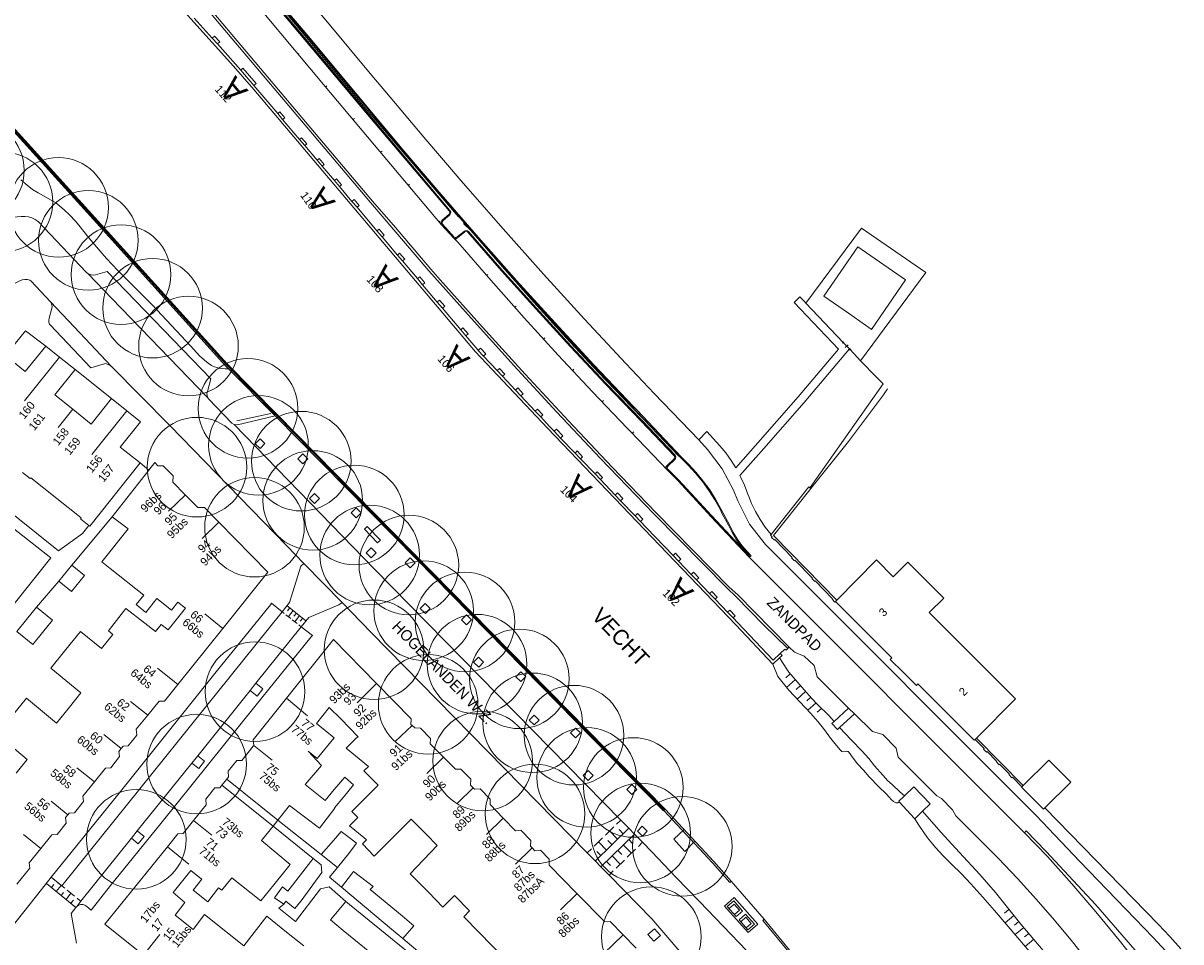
# Model space of a CAD drawing. Header units: metres. Extents: x 134994 to 136506, y 457393 to 459006.
# Tile 52 of 171: x 135577 to 135726, y 457880 to 457998. Entities that reach past the tile are written whole.
import ezdxf
from ezdxf.enums import TextEntityAlignment as Align

# ---------------------------------------------------------------- set-up
doc = ezdxf.new("R2010")
doc.units = ezdxf.units.M
for name, color, linetype, lineweight in [('B-WE-GR-BOOM-S', 250, 'Continuous', 13), ('B-WE-GW_TALUDLIJNEN', 251, 'Continuous', 5), ('B-WE-KG_BEBOUWING', 251, 'Continuous', 20), ('B-WE-KG_BEBOUWING TUSSENMUUR', 251, 'Continuous', 5), ('B-WE-KG_HUISNR', 251, 'Continuous', 5), ('B-WE-KG_ONDERGROND_REST', 251, 'Continuous', 5), ('B-WE-KG_STRAATNAAM', 251, 'Continuous', 5)]:
    doc.layers.add(name, color=color, linetype=linetype, lineweight=lineweight)
doc.styles.add('Styledgn000', font='dgn000.shx')

# ---------------------------------------------------------------- blocks, each defined once
blk = doc.blocks.new('SGR-BOOM_02')
blk.add_circle((0, 0), 6.4)

msp = doc.modelspace()

# ---------------------------------------------------------------- linework, layer by layer
at = {"layer": 'B-WE-GW_TALUDLIJNEN'}
for p, q in [((135675.84, 457913.98), (135675.26, 457913.44)), ((135676.5, 457913.22), (135675.38, 457912.2)), ((135677.14, 457912.46), (135676.61, 457911.97)), ((135677.8, 457911.7), (135676.74, 457910.73)), ((135678.47, 457910.96), (135677.96, 457910.5)), ((135679.16, 457910.23), (135678.12, 457909.28)), ((135679.86, 457909.52), (135679.32, 457909.03)), ((135703.95, 457883.68), (135703.39, 457883.21)), ((135704.58, 457882.9), (135703.45, 457881.97)), ((135705.21, 457882.12), (135704.66, 457881.67)), ((135705.84, 457881.35), (135704.74, 457880.44)), ((135706.49, 457880.59), (135705.93, 457880.13)), ((135707.14, 457879.83), (135706.03, 457878.91))]:
    msp.add_line(p, q, dxfattribs=at)
at = {"layer": 'B-WE-GW_TALUDLIJNEN', "flags": 128}
for points in [[(135576.95, 457977.5), (135577.76, 457976.8), (135578.47, 457976.26), (135579.17, 457975.8), (135581.15, 457974.71), (135581.44, 457974.52), (135581.99, 457974.1), (135582.51, 457973.64), (135583.25, 457972.94), (135583.96, 457972.2), (135584.42, 457971.67), (135585.72, 457970.02), (135587.4, 457968.01), (135587.98, 457967.36), (135589.41, 457965.84), (135592.36, 457962.91), (135593.82, 457961.42), (135596.34, 457958.77), (135598.83, 457956.1), (135599.93, 457954.87), (135600.55, 457954.28), (135601.02, 457953.91), (135601.46, 457953.63), (135601.86, 457953.46), (135602.44, 457953.28), (135602.82, 457953.21), (135603.24, 457953.18), (135603.67, 457953.18)], [(135681.48, 457907.85), (135680.78, 457908.59), (135679.32, 457910.06), (135678.61, 457910.81), (135677.61, 457911.92), (135675.66, 457914.18), (135675.4, 457914.58), (135674.46, 457916.03)], [(135682.19, 457907.07), (135683.66, 457905.46), (135685.07, 457904.02), (135685.92, 457903.07), (135686.68, 457902.13), (135687.72, 457900.93), (135688.4, 457900.22), (135688.92, 457899.72), (135689.98, 457898.75), (135690.54, 457898.29)], [(135692.84, 457896.3), (135695.2, 457893.63), (135697.58, 457890.98), (135700.21, 457888.15), (135701.07, 457887.19), (135702.2, 457885.86), (135705.48, 457881.79), (135708.36, 457878.39)]]:
    msp.add_lwpolyline(points, dxfattribs=at)
at = {"layer": 'B-WE-KG_BEBOUWING', "flags": 128}
for points in [[(135577.17, 457939.86), (135578.15, 457939.07), (135578.23, 457939.18), (135581.58, 457936.51), (135584.7, 457934.01), (135584.61, 457933.91), (135585.71, 457933.04), (135585.81, 457932.96), (135592.3, 457941.08), (135589.73, 457943.13), (135592.34, 457946.39), (135590.58, 457947.8), (135588.62, 457949.36), (135586.01, 457946.09), (135583.64, 457947.98), (135581.34, 457949.82), (135583.95, 457953.09), (135581.93, 457954.7), (135580.19, 457956.08), (135577.54, 457952.84), (135574.99, 457954.88)], [(135576.46, 457886.92), (135578.12, 457889), (135578.05, 457889.68), (135579.53, 457891.51), (135580.95, 457893.27), (135581.62, 457893.31), (135582.79, 457894.76), (135582.72, 457895.48), (135583.01, 457895.84), (135583.19, 457896.05), (135583.86, 457896.11), (135585.02, 457897.56), (135584.93, 457898.25), (135586.41, 457900.07), (135587.83, 457901.82), (135588.52, 457901.88), (135589.65, 457903.32), (135589.57, 457904), (135589.86, 457904.35), (135590.11, 457904.65), (135590.74, 457904.69), (135591.87, 457906.1), (135591.79, 457906.85), (135593.27, 457908.65), (135594.74, 457910.44), (135595.43, 457910.47), (135597.14, 457912.6), (135602.93, 457919.81), (135608.72, 457927.02), (135602.4, 457933.47), (135600.56, 457935.35), (135599.71, 457935.35), (135598.1, 457936.98), (135596.5, 457938.62), (135596.55, 457939.41), (135595.25, 457940.72), (135594.57, 457940.7), (135594.2, 457941.12), (135593.43, 457940.14), (135588.68, 457934.17), (135590.74, 457932.63), (135587.37, 457928.37), (135588.43, 457927.52), (135592.75, 457924.09), (135591.77, 457922.87), (135593.02, 457921.87), (135594.46, 457923.66), (135596.33, 457922.17), (135597.15, 457923.19), (135598.13, 457922.41), (135595.9, 457919.62), (135594.98, 457920.32), (135594.25, 457919.4), (135592.88, 457920.47), (135590.46, 457922.36), (135588.35, 457919.66), (135588.22, 457919.5), (135588.8, 457919.04), (135587.34, 457917.22), (135584.61, 457919.42), (135582.75, 457917.1), (135580.83, 457914.71), (135584.67, 457911.53), (135583.2, 457909.7), (135581.53, 457907.62), (135577.67, 457910.83), (135575.84, 457908.56)], [(135656.02, 457878.71), (135654.35, 457880.41), (135652.68, 457882.11), (135652.02, 457882.06), (135648.43, 457885.71), (135644.84, 457889.35), (135644.85, 457890.14), (135643.75, 457891.28), (135643.02, 457891.22), (135642.67, 457891.61), (135642.47, 457891.83), (135642.49, 457892.55), (135641.21, 457893.85), (135640.53, 457893.79), (135638.94, 457895.43), (135637.26, 457897.15), (135637.29, 457897.85), (135636, 457899.18), (135635.27, 457899.15), (135635.09, 457899.33), (135634.76, 457899.67), (135634.8, 457900.41), (135633.52, 457901.71), (135632.81, 457901.69), (135631.27, 457903.24), (135629.57, 457904.96), (135629.6, 457905.67), (135628.33, 457906.97), (135627.6, 457907.01), (135627.27, 457907.31), (135627.1, 457907.46), (135627.14, 457908.19), (135622.68, 457912.74), (135617.14, 457918.39), (135611.09, 457910.82), (135606.81, 457905.47), (135606.91, 457904.75), (135606.83, 457904.66), (135605.35, 457902.84), (135604.71, 457902.84), (135603.61, 457901.46), (135603.66, 457900.73), (135603.42, 457900.43), (135602.81, 457899.66), (135602.53, 457899.31), (135601.88, 457899.29), (135600.72, 457897.84), (135600.8, 457897.14), (135599.17, 457895.11), (135597.83, 457893.43), (135597.15, 457893.38), (135595.81, 457891.72), (135587.75, 457881.77), (135592.71, 457877.78)], [(135639.45, 457877.04), (135633.88, 457882.74), (135634.64, 457883.48), (135634.57, 457883.55), (135632.7, 457885.46), (135631.21, 457883.97), (135629.35, 457885.88), (135627.01, 457888.27), (135630.48, 457891.88), (135629.04, 457893.34), (135627.14, 457895.29), (135622.38, 457890.53), (135620.85, 457892.11), (135621.37, 457892.62), (135621.03, 457892.91), (135619.19, 457894.44), (135620.26, 457895.49), (135619.5, 457896.27), (135622.88, 457899.64), (135621.05, 457901.5), (135621.62, 457902.06), (135618.78, 457904.39), (135620.11, 457905.73), (135620.3, 457905.88), (135618.07, 457908.16), (135616.6, 457909.65), (135614.95, 457907.59), (135616.09, 457906.7), (135617.25, 457905.75), (135615.06, 457903.07), (135613.9, 457904.02), (135615.62, 457902.2), (135613.5, 457899.72), (135616.06, 457897.7), (135617.25, 457899.1), (135618.59, 457900.69), (135619.72, 457899.69), (135618.42, 457898.12), (135617.28, 457896.74), (135617.32, 457896.7), (135615.36, 457894.13), (135611.51, 457897.03), (135610, 457895.14), (135609.39, 457894.38), (135607.9, 457892.52), (135611.58, 457889.47), (135609.46, 457886.84), (135607.8, 457884.78), (135604.06, 457887.73), (135602.78, 457886.13), (135602.38, 457886.46), (135601, 457884.66), (135599.11, 457886.14), (135600.23, 457887.55), (135599.93, 457887.78), (135598.8, 457888.66), (135596.54, 457885.83), (135598.05, 457884.57), (135596.79, 457882.94), (135599.1, 457881.09), (135600.58, 457883.02), (135603.52, 457880.67), (135605.6, 457879.01), (135608.58, 457882.8), (135611.12, 457880.76), (135613.31, 457878.99)], [(135573.92, 457906.18), (135577.78, 457902.94), (135576.36, 457901.18)], [(135622.49, 457877.64), (135618.4, 457880.97), (135616.74, 457882.32), (135618.73, 457884.69), (135620.35, 457883.38), (135624.48, 457880.02), (135626.8, 457878.13)]]:
    msp.add_lwpolyline(points, dxfattribs=at)
for points in [[(135681.82, 457923.44), (135686.93, 457928.61), (135689.08, 457926.46), (135690.94, 457928.32), (135695.56, 457923.69), (135693.71, 457921.84), (135695.99, 457919.56), (135704.81, 457910.75), (135699.77, 457905.71), (135699.6, 457905.54), (135699.48, 457905.43), (135692.25, 457912.66), (135692.06, 457912.48), (135690.34, 457914.18), (135688.68, 457915.81), (135688.89, 457916.02), (135681.65, 457923.26)], [(135583.52, 457927.95), (135585.14, 457926.61), (135583.46, 457924.57), (135581.84, 457925.9)], [(135577.7, 457920.97), (135578.96, 457922.53), (135581.02, 457920.86), (135579.76, 457919.3), (135578.49, 457917.73), (135576.44, 457919.42)], [(135705.62, 457899.43), (135705.57, 457899.38), (135708.37, 457896.56), (135708.56, 457896.75), (135711.89, 457900.02), (135709.07, 457902.88), (135705.78, 457899.59)], [(135617.66, 457889.07), (135615.57, 457890.72), (135617.14, 457892.54), (135618.14, 457893.69), (135619.32, 457892.79), (135620.1, 457892.18), (135619.1, 457890.86)], [(135612.97, 457884.77), (135615.65, 457888.41), (135615.57, 457889.4), (135614.54, 457890.23), (135611.28, 457886.02), (135610.59, 457886.59), (135609.55, 457885.17), (135610.75, 457884.37), (135611.03, 457884.72), (135612.16, 457883.81), (135612.95, 457884.74)], [(135619.47, 457888.22), (135619.73, 457888.55), (135622.24, 457886.62), (135621.86, 457886.24), (135625.95, 457882.84), (135627.46, 457881.58), (135626.07, 457879.92), (135624.6, 457881.15), (135620.33, 457884.73), (135618.18, 457886.54)]]:
    msp.add_lwpolyline(points, close=True, dxfattribs=at)
at = {"layer": 'B-WE-KG_BEBOUWING'}
for points in [[(135603.42, 457900.43), (135610, 457895.14)], [(135602.81, 457899.66), (135609.39, 457894.38)]]:
    msp.add_lwpolyline(points, dxfattribs=at)
at = {"layer": 'B-WE-KG_BEBOUWING TUSSENMUUR'}
for p, q in [((135581.91, 457954.68), (135577.45, 457949.09)), ((135583.65, 457947.98), (135581.78, 457945.64)), ((135590.58, 457947.8), (135586.1, 457942.19)), ((135598.11, 457936.98), (135595.96, 457934.89)), ((135602.4, 457933.47), (135600.25, 457931.38)), ((135602.93, 457919.81), (135600.59, 457921.69)), ((135597.14, 457912.59), (135594.51, 457914.71)), ((135622.68, 457912.74), (135620.19, 457910.25)), ((135593.27, 457908.66), (135591.07, 457910.43)), ((135611.09, 457910.82), (135613.81, 457908.56)), ((135589.85, 457904.35), (135587.62, 457906.15)), ((135627.27, 457907.31), (135625.07, 457905.27)), ((135606.91, 457904.75), (135609.25, 457902.87)), ((135631.27, 457903.24), (135629.13, 457901.14)), ((135586.41, 457900.07), (135584.17, 457901.87)), ((135635.09, 457899.33), (135633.07, 457897.35)), ((135583.01, 457895.84), (135580.84, 457897.58)), ((135599.17, 457895.11), (135601.52, 457893.23)), ((135638.94, 457895.43), (135636.8, 457893.33)), ((135579.53, 457891.51), (135577.29, 457893.31)), ((135595.81, 457891.72), (135598.57, 457889.51)), ((135642.67, 457891.61), (135640.53, 457889.51)), ((135648.44, 457885.72), (135646.3, 457883.62)), ((135592.71, 457877.78), (135594.82, 457880.45)), ((135654.35, 457880.41), (135651.84, 457877.95))]:
    msp.add_line(p, q, dxfattribs=at)
at = {"layer": 'B-WE-KG_ONDERGROND_REST'}
for p, q in [((135610.69, 457999.4), (135621.23, 457986.73)), ((135601.84, 457995.97), (135601.55, 457995.71)), ((135601.55, 457995.71), (135602.23, 457994.96)), ((135601.84, 457995.97), (135602.52, 457995.22)), ((135602.52, 457995.22), (135602.23, 457994.96)), ((135612.59, 457993.64), (135612.7, 457993.73)), ((135605.5, 457991.84), (135605.22, 457991.59)), ((135605.22, 457991.59), (135606.92, 457989.6)), ((135605.5, 457991.84), (135607.21, 457989.85)), ((135607.21, 457989.85), (135606.92, 457989.6)), ((135616.17, 457989.46), (135616.27, 457989.55)), ((135621.23, 457986.73), (135628.61, 457978.1)), ((135610.25, 457986.23), (135609.97, 457986)), ((135609.97, 457986), (135610.61, 457985.24)), ((135610.25, 457986.23), (135610.88, 457985.47)), ((135610.88, 457985.47), (135610.61, 457985.24)), ((135619.73, 457985.27), (135619.84, 457985.36)), ((135613.05, 457982.89), (135612.79, 457982.67)), ((135612.79, 457982.67), (135613.46, 457981.88)), ((135613.05, 457982.89), (135613.73, 457982.1)), ((135613.73, 457982.1), (135613.46, 457981.88)), ((135623.28, 457981.07), (135623.38, 457981.16)), ((135615.31, 457980.24), (135615.04, 457980.01)), ((135615.04, 457980.01), (135615.69, 457979.24)), ((135615.31, 457980.24), (135615.96, 457979.47)), ((135615.96, 457979.47), (135615.69, 457979.24)), ((135617.54, 457977.61), (135617.26, 457977.38)), ((135617.26, 457977.38), (135617.91, 457976.62)), ((135617.54, 457977.61), (135618.18, 457976.85)), ((135628.61, 457978.1), (135633.2, 457972.71)), ((135618.18, 457976.85), (135617.91, 457976.62)), ((135626.81, 457976.85), (135626.91, 457976.94)), ((135619.79, 457974.95), (135619.52, 457974.72)), ((135619.52, 457974.72), (135620.17, 457973.95)), ((135619.79, 457974.95), (135620.45, 457974.2)), ((135620.45, 457974.2), (135620.17, 457973.95)), ((135630.73, 457972.07), (135630.84, 457972.16)), ((135631.04, 457971.7), (135632.59, 457970)), ((135631.14, 457971.79), (135632.69, 457970.09)), ((135634.81, 457970.99), (135633.86, 457971.89)), ((135623.01, 457971.16), (135622.73, 457970.92)), ((135622.73, 457970.92), (135623.38, 457970.15)), ((135623.66, 457970.39), (135623.01, 457971.16)), ((135623.66, 457970.39), (135623.38, 457970.15)), ((135632.79, 457969.8), (135632.95, 457969.95)), ((135638.81, 457966.34), (135634.81, 457970.99)), ((135680.14, 457962.52), (135684.51, 457968.86)), ((135684.51, 457968.86), (135690.66, 457964.61)), ((135625.64, 457968.05), (135625.36, 457967.81)), ((135625.36, 457967.81), (135626.01, 457967.05)), ((135625.64, 457968.05), (135626.3, 457967.3)), ((135626.3, 457967.3), (135626.01, 457967.05)), ((135585.35, 457965.63), (135585.62, 457965.38)), ((135642.88, 457961.75), (135638.81, 457966.34)), ((135627.93, 457964.78), (135628.58, 457964)), ((135628.22, 457965.02), (135628.87, 457964.25)), ((135628.87, 457964.25), (135628.58, 457964)), ((135636.81, 457965.2), (135636.95, 457965.33)), ((135686.27, 457958.26), (135690.66, 457964.61)), ((135680.14, 457962.52), (135683.31, 457960.32)), ((135630.77, 457962.02), (135630.48, 457961.77)), ((135630.48, 457961.77), (135631.13, 457960.99)), ((135630.77, 457962.02), (135631.44, 457961.25)), ((135631.44, 457961.25), (135631.13, 457960.99)), ((135640.45, 457961.08), (135640.63, 457961.24)), ((135647, 457957.21), (135642.88, 457961.75)), ((135683.31, 457960.32), (135686.26, 457958.27)), ((135633.78, 457958.46), (135633.49, 457958.21)), ((135633.49, 457958.21), (135634.14, 457957.44)), ((135633.78, 457958.46), (135634.44, 457957.69)), ((135686.26, 457958.27), (135686.27, 457958.26)), ((135634.44, 457957.69), (135634.14, 457957.44)), ((135644.14, 457957), (135644.31, 457957.15)), ((135651.19, 457952.73), (135647, 457957.21)), ((135682.55, 457956.47), (135682.73, 457956.65)), ((135682.64, 457956.56), (135683.54, 457955.66)), ((135636.02, 457955.84), (135635.73, 457955.56)), ((135635.73, 457955.56), (135636.43, 457954.83)), ((135636.02, 457955.84), (135636.72, 457955.1)), ((135636.72, 457955.1), (135636.43, 457954.83)), ((135682.91, 457955.93), (135683.27, 457956.29)), ((135683.45, 457955.57), (135683.63, 457955.74)), ((135583.95, 457953.09), (135588.62, 457949.36)), ((135603.67, 457953.18), (135609.65, 457947.13)), ((135638.47, 457953.24), (135638.17, 457952.97)), ((135638.17, 457952.97), (135638.86, 457952.23)), ((135638.47, 457953.24), (135639.16, 457952.5)), ((135639.16, 457952.5), (135638.86, 457952.23)), ((135647.88, 457952.96), (135648.05, 457953.12)), ((135655.43, 457948.3), (135651.19, 457952.73)), ((135640.83, 457950.74), (135640.52, 457950.46)), ((135640.83, 457950.74), (135641.51, 457949.99)), ((135640.52, 457950.46), (135641.22, 457949.72)), ((135641.51, 457949.99), (135641.22, 457949.72)), ((135651.65, 457948.95), (135651.84, 457949.13)), ((135643.36, 457948), (135643.08, 457947.73)), ((135643.08, 457947.73), (135643.77, 457947)), ((135643.36, 457948), (135644.06, 457947.27)), ((135656.98, 457946.71), (135655.43, 457948.3)), ((135609.07, 457947.43), (135604.74, 457946.49)), ((135609.68, 457947.33), (135609.76, 457947.25)), ((135609.76, 457947.25), (135627.95, 457928.75)), ((135659.76, 457896.58), (135609.88, 457947.36)), ((135644.06, 457947.27), (135643.77, 457947)), ((135661.51, 457941.95), (135656.98, 457946.71)), ((135645.79, 457945.43), (135645.51, 457945.16)), ((135645.51, 457945.16), (135646.33, 457944.29)), ((135645.79, 457945.43), (135646.62, 457944.57)), ((135655.54, 457944.89), (135655.74, 457945.08)), ((135646.62, 457944.57), (135646.33, 457944.29)), ((135648.46, 457942.63), (135648.18, 457942.36)), ((135648.18, 457942.36), (135648.88, 457941.63)), ((135648.46, 457942.63), (135649.15, 457941.89)), ((135649.15, 457941.89), (135648.88, 457941.63)), ((135592.3, 457941.08), (135593.43, 457940.14)), ((135659.75, 457940.46), (135659.95, 457940.65)), ((135651.04, 457939.95), (135650.75, 457939.67)), ((135650.75, 457939.67), (135651.44, 457938.95)), ((135651.04, 457939.95), (135651.73, 457939.22)), ((135651.73, 457939.22), (135651.44, 457938.95)), ((135653.64, 457937.25), (135653.34, 457936.96)), ((135653.64, 457937.25), (135654.34, 457936.51)), ((135678.2, 457937.43), (135678.49, 457937.79)), ((135653.34, 457936.96), (135654.04, 457936.22)), ((135654.34, 457936.51), (135654.04, 457936.22)), ((135656.21, 457934.57), (135655.9, 457934.28)), ((135655.9, 457934.28), (135656.59, 457933.56)), ((135656.21, 457934.57), (135656.89, 457933.85)), ((135588.68, 457934.17), (135583.52, 457927.95)), ((135656.89, 457933.85), (135656.59, 457933.56)), ((135611.15, 457930.43), (135613.33, 457928.14)), ((135627.94, 457928.75), (135659.65, 457896.48)), ((135661.08, 457929.47), (135660.78, 457929.18)), ((135660.78, 457929.18), (135661.47, 457928.46)), ((135661.08, 457929.47), (135661.76, 457928.73)), ((135661.76, 457928.73), (135661.47, 457928.46)), ((135670.56, 457928.97), (135705.93, 457893.54)), ((135681.82, 457923.44), (135675.83, 457929.57)), ((135613.33, 457928.14), (135618.24, 457923.16)), ((135663.4, 457927.04), (135663.11, 457926.76)), ((135663.4, 457927.04), (135664.08, 457926.31)), ((135578.96, 457922.53), (135581.84, 457925.9)), ((135663.11, 457926.76), (135663.8, 457926.04)), ((135664.08, 457926.31), (135663.8, 457926.04)), ((135665.76, 457924.56), (135665.48, 457924.29)), ((135665.48, 457924.29), (135666.18, 457923.56)), ((135665.76, 457924.56), (135666.45, 457923.83)), ((135666.45, 457923.83), (135666.18, 457923.56)), ((135613.6, 457920.8), (135611.14, 457922.76)), ((135611.55, 457922.44), (135611.24, 457922.05)), ((135618.24, 457923.16), (135619.42, 457921.94)), ((135610.82, 457921.74), (135610.52, 457921.98)), ((135611.64, 457921.08), (135611.03, 457921.57)), ((135611.96, 457922.11), (135611.34, 457921.33)), ((135612.46, 457920.43), (135611.85, 457920.92)), ((135612.37, 457921.78), (135612.06, 457921.39)), ((135612.78, 457921.45), (135612.16, 457920.67)), ((135613.19, 457921.12), (135612.88, 457920.73)), ((135668.08, 457922.16), (135667.79, 457921.88)), ((135667.79, 457921.88), (135668.49, 457921.16)), ((135668.08, 457922.16), (135668.77, 457921.43)), ((135668.77, 457921.43), (135668.49, 457921.16)), ((135612.99, 457919.99), (135607.18, 457912.76)), ((135612.98, 457920.02), (135612.67, 457920.26)), ((135674.54, 457916.6), (135675.16, 457917.14)), ((135674.54, 457916.6), (135674.79, 457916.33)), ((135675.16, 457917.14), (135675.31, 457917.01)), ((135675.31, 457917.01), (135675.51, 457917.24)), ((135675.51, 457917.24), (135675.68, 457917.45)), ((135676.39, 457916.76), (135675.68, 457917.45)), ((135674.24, 457913.63), (135673.61, 457915.22)), ((135607.18, 457912.76), (135606.43, 457911.83)), ((135606.43, 457911.83), (135599.69, 457903.44)), ((135681.48, 457907.85), (135683.32, 457909.54)), ((135683.32, 457909.54), (135684.08, 457908.82)), ((135684.08, 457908.82), (135682.19, 457907.07)), ((135705.78, 457899.59), (135699.77, 457905.71)), ((135599.69, 457903.44), (135598.94, 457902.5)), ((135598.94, 457902.5), (135591.93, 457893.77)), ((135689.8, 457897.58), (135690.54, 457898.29)), ((135689.85, 457897.52), (135689.8, 457897.58)), ((135691.82, 457895.37), (135689.85, 457897.52)), ((135659.58, 457896.41), (135659.76, 457896.58)), ((135692.84, 457896.3), (135691.85, 457895.34)), ((135609.39, 457894.38), (135614.54, 457890.23)), ((135615.57, 457890.72), (135610, 457895.14)), ((135650.79, 457889.89), (135655.09, 457894.11)), ((135652.08, 457893.23), (135653.16, 457894.29)), ((135653.52, 457894.64), (135654.05, 457895.17)), ((135691.82, 457895.37), (135691.85, 457895.34)), ((135591.93, 457893.77), (135591.17, 457892.83)), ((135650.65, 457891.83), (135651.72, 457892.88)), ((135655.83, 457893.36), (135651.52, 457889.14)), ((135653.66, 457892.7), (135652.62, 457893.76)), ((135654.37, 457893.41), (135653.86, 457893.94)), ((135655.11, 457892.66), (135655.62, 457892.13)), ((135649.75, 457890.95), (135650.29, 457891.48)), ((135651.5, 457890.59), (135650.98, 457891.12)), ((135652.22, 457891.3), (135651.18, 457892.36)), ((135652.94, 457892), (135652.42, 457892.53)), ((135653.67, 457891.25), (135654.19, 457890.73)), ((135654.39, 457891.96), (135655.42, 457890.9)), ((135655.96, 457891.43), (135654.88, 457890.38)), ((135656.86, 457892.31), (135656.32, 457891.78)), ((135652.24, 457889.84), (135652.75, 457889.32)), ((135652.96, 457890.55), (135653.98, 457889.5)), ((135654.52, 457890.03), (135653.45, 457888.97)), ((135653.09, 457888.62), (135652.55, 457888.09)), ((135580.88, 457887.81), (135579.61, 457886.23)), ((135580.25, 457887.03), (135584.02, 457883.94)), ((135580.88, 457887.81), (135581.37, 457887.41)), ((135580.89, 457886.51), (135581.21, 457886.89)), ((135581.52, 457885.99), (135582.15, 457886.77)), ((135581.68, 457887.15), (135582.62, 457886.39)), ((135668.07, 457887.14), (135668.12, 457887.18)), ((135668.26, 457887.31), (135668.12, 457887.18)), ((135668.26, 457887.31), (135672.49, 457882.41)), ((135579.61, 457886.23), (135573.64, 457878.78)), ((135582.14, 457885.48), (135582.46, 457885.87)), ((135582.77, 457884.97), (135583.4, 457885.75)), ((135582.93, 457886.13), (135583.87, 457885.36)), ((135583.39, 457884.46), (135583.71, 457884.85)), ((135584.18, 457885.11), (135584.65, 457884.72)), ((135583.43, 457883.15), (135584.11, 457879.35)), ((135672.3, 457882.26), (135672.49, 457882.41)), ((135657.55, 457880.45), (135658.4, 457881.18)), ((135658.4, 457881.18), (135659.15, 457880.33)), ((135657.55, 457880.45), (135658.29, 457879.6)), ((135658.29, 457879.6), (135659.15, 457880.33))]:
    msp.add_line(p, q, dxfattribs=at)
at = {"layer": 'B-WE-KG_ONDERGROND_REST', "flags": 128}
for points in [[(135500, 458106.34), (135522.79, 458082.65), (135567.02, 458036.7), (135577.38, 458025.83), (135581.36, 458021.67), (135586.09, 458016.62), (135590.76, 458011.51), (135595.38, 458006.34), (135599.94, 458001.13), (135614.25, 457984.11), (135622.14, 457974.75), (135625.1, 457971.34), (135629.66, 457965.98), (135630.85, 457964.63), (135636.28, 457958.53), (135641.78, 457952.48), (135647.33, 457946.48), (135652.95, 457940.54), (135658.62, 457934.66), (135668.01, 457925.1), (135669.09, 457924.11), (135675.68, 457917.45)], [(135500, 458105.95), (135522.53, 458082.47), (135566.77, 458036.52), (135577.12, 458025.65), (135581.9, 458020.64), (135586.63, 458015.58), (135591.29, 458010.46), (135595.9, 458005.29), (135599.68, 458000.95), (135613.99, 457983.94), (135621.88, 457974.58), (135629.41, 457965.8), (135634.83, 457959.69), (135640.31, 457953.62), (135645.86, 457947.62), (135651.46, 457941.66), (135657.11, 457935.77), (135658.36, 457934.48), (135667.76, 457924.93), (135668.83, 457923.93), (135672.46, 457920.23), (135675.51, 457917.24)], [(135664.08, 457944.04), (135658.34, 457950.03), (135654.7, 457953.88), (135649.39, 457959.59), (135644.14, 457965.35), (135638.95, 457971.17), (135633.82, 457977.04), (135628.75, 457982.97), (135623.75, 457988.94), (135622.09, 457990.88), (135616.38, 457997.77), (135606.43, 458009.49), (135596.19, 458020.95), (135584.58, 458033.43), (135549.12, 458070.24)], [(135609.88, 457947.36), (135603.46, 457953.84), (135586.49, 457972.63), (135544.72, 458018.78), (135527.45, 458037.93), (135508.33, 458058.84), (135500, 458068.04)], [(135508.22, 458058.73), (135527.33, 458037.81), (135543.03, 458020.35), (135544.61, 458018.67), (135586.42, 457972.48), (135603.39, 457953.7), (135609.68, 457947.33)], [(135545.91, 458054.84), (135553.6, 458046.62), (135558.16, 458041.83), (135563.46, 458036.3), (135573.74, 458025.49), (135580.71, 458018.11), (135584.71, 458013.88), (135604.28, 457992.12), (135606.89, 457989.08), (135635.41, 457955.38), (135644.64, 457945.54), (135657.09, 457932.51), (135668.84, 457920.26), (135673.61, 457915.22)], [(135631.04, 457971.7), (135630.99, 457971.8), (135630.96, 457972), (135631.01, 457972.19), (135631.14, 457972.35), (135631.96, 457973.03), (135631.99, 457973.05), (135632.07, 457973.19), (135632.08, 457973.34), (135632.01, 457973.48), (135621.52, 457985.87), (135614.38, 457994.41), (135606.66, 458003.62), (135595.77, 458015.98), (135595.66, 458016.05), (135595.51, 458016.05), (135595.38, 458015.98), (135594.52, 458015.19), (135594.47, 458015.16), (135594.27, 458015.12), (135594.08, 458015.16), (135593.92, 458015.28)], [(135631.16, 457971.76), (135631.12, 457971.84), (135631.1, 457971.99), (135631.13, 457972.13), (135631.23, 457972.26), (135632.05, 457972.93), (135632.1, 457972.97), (135632.2, 457973.15), (135632.21, 457973.37), (135632.11, 457973.55), (135621.62, 457985.96), (135614.48, 457994.5), (135606.76, 458003.7), (135595.86, 458016.08), (135595.69, 458016.18), (135595.48, 458016.18), (135595.3, 458016.08), (135594.44, 458015.29), (135594.42, 458015.28), (135594.28, 458015.25), (135594.14, 458015.29), (135594, 458015.38)], [(135631.04, 457971.7), (135616.06, 457989.48), (135608.42, 457998.65), (135601.26, 458007.06), (135593.92, 458015.28)], [(135670.47, 457929.06), (135670.61, 457929.16), (135670.2, 457929.59), (135669.52, 457930.4), (135668.91, 457931.25), (135668.37, 457932.15), (135667.9, 457933.08), (135667.11, 457934.56), (135666.82, 457935.13), (135666.13, 457936.36), (135665.38, 457937.54), (135664.56, 457938.68), (135663.67, 457939.77), (135662.73, 457940.81), (135661.72, 457941.8), (135656.06, 457947.76), (135655.59, 457948.25), (135650.52, 457953.59), (135645.52, 457959), (135640.57, 457964.45), (135635.69, 457969.96), (135630.86, 457975.53), (135626.1, 457981.14), (135621.39, 457986.81), (135619.67, 457988.85), (135613.89, 457995.78), (135604.08, 458007.36)], [(135670.56, 457928.97), (135670.81, 457929.14), (135670.29, 457929.68), (135669.63, 457930.48), (135669.02, 457931.32), (135668.48, 457932.21), (135668.02, 457933.14), (135667.23, 457934.62), (135666.94, 457935.19), (135666.25, 457936.43), (135665.49, 457937.62), (135664.66, 457938.76), (135663.77, 457939.86), (135662.82, 457940.9), (135661.82, 457941.89), (135656.15, 457947.85), (135655.68, 457948.34), (135650.62, 457953.68), (135645.61, 457959.09), (135640.67, 457964.54), (135635.79, 457970.05), (135630.96, 457975.61), (135626.2, 457981.23), (135621.49, 457986.89), (135619.77, 457988.93), (135613.99, 457995.86), (135604.18, 458007.44)], [(135558.83, 458002.72), (135586.3, 457972.37), (135603.27, 457953.59), (135603.67, 457953.18)], [(135599.23, 457998.28), (135601.55, 457995.71)], [(135602.23, 457994.96), (135604.56, 457992.36), (135605.22, 457991.59)], [(135606.92, 457989.6), (135607.17, 457989.31), (135609.97, 457986)], [(135610.61, 457985.24), (135612.79, 457982.67)], [(135613.46, 457981.88), (135615.04, 457980.01)], [(135615.69, 457979.24), (135617.26, 457977.38)], [(135617.91, 457976.62), (135619.52, 457974.72)], [(135620.17, 457973.95), (135622.73, 457970.92)], [(135574.91, 457972.61), (135577.01, 457972.77), (135577.47, 457972.79), (135577.93, 457972.73), (135578.38, 457972.6), (135578.8, 457972.39), (135579.18, 457972.11), (135585.35, 457965.63)], [(135623.38, 457970.15), (135625.36, 457967.81)], [(135660.06, 457940.14), (135659.95, 457940.28), (135659.91, 457940.47), (135659.95, 457940.65), (135660.06, 457940.81), (135660.89, 457941.59), (135660.98, 457941.71), (135661, 457941.87), (135660.94, 457942.01), (135656.7, 457946.44), (135652.11, 457951.21), (135647.6, 457956.02), (135643.14, 457960.88), (135638.74, 457965.8), (135634.41, 457970.77), (135634.33, 457970.82), (135634.18, 457970.84), (135634.04, 457970.79), (135633.13, 457970.05), (135633.11, 457970.03), (135632.95, 457969.95), (135632.76, 457969.94), (135632.59, 457970)], [(135660.06, 457940.14), (135655.33, 457945.11), (135654.9, 457945.56), (135650.42, 457950.23), (135646.01, 457954.96), (135641.65, 457959.74), (135637.35, 457964.57), (135633.11, 457969.46), (135632.59, 457970)], [(135660.16, 457940.22), (135660.07, 457940.33), (135660.04, 457940.47), (135660.07, 457940.6), (135660.16, 457940.72), (135660.99, 457941.51), (135661.11, 457941.67), (135661.13, 457941.89), (135661.05, 457942.08), (135656.79, 457946.53), (135652.2, 457951.3), (135647.69, 457956.11), (135643.24, 457960.97), (135638.84, 457965.88), (135634.49, 457970.86), (135634.37, 457970.94), (135634.16, 457970.98), (135633.97, 457970.9), (135633.04, 457970.15), (135633.03, 457970.14), (135632.91, 457970.08), (135632.78, 457970.07), (135632.64, 457970.13)], [(135684.85, 457954.22), (135693.26, 457965.55), (135685.01, 457971.27), (135677.83, 457961.64)], [(135626.01, 457967.05), (135627.93, 457964.78)], [(135585.62, 457965.38), (135586.01, 457965.26), (135586.26, 457965.23), (135586.56, 457965.27), (135587.45, 457965.51), (135588.04, 457965.69), (135601.38, 457951.91), (135600.94, 457950.28), (135600.87, 457950.01), (135600.89, 457949.73), (135600.98, 457949.47), (135600.99, 457949.46)], [(135580.79, 457961.8), (135578.3, 457964.47), (135578.12, 457964.57), (135577.8, 457964.67), (135577.46, 457964.69), (135577.13, 457964.64), (135576.82, 457964.5), (135573.21, 457962.7), (135573.1, 457962.63), (135573.02, 457962.54), (135572.69, 457962.06), (135563.37, 457950.35), (135550.88, 457934.75), (135544.19, 457926.38)], [(135600.99, 457949.46), (135588.64, 457962.22), (135585.62, 457965.38)], [(135628.22, 457965.02), (135627.93, 457964.78)], [(135628.58, 457964), (135630.48, 457961.77)], [(135580.79, 457961.8), (135580.91, 457961.53), (135580.97, 457961.22), (135580.94, 457960.92), (135580.9, 457960.8), (135580.61, 457959.68), (135580.55, 457959.43), (135580.56, 457959.17), (135580.66, 457958.93), (135580.73, 457958.82), (135585.94, 457953.33), (135587.84, 457953.85), (135588.18, 457953.76), (135588.5, 457953.59), (135588.63, 457953.49)], [(135588.63, 457953.49), (135584.56, 457957.83), (135580.79, 457961.8)], [(135677.08, 457962.46), (135676.35, 457961.71), (135682.05, 457955.72)], [(135677.08, 457962.46), (135677.64, 457961.87), (135677.83, 457961.64)], [(135677.83, 457961.64), (135682.64, 457956.56)], [(135631.13, 457960.99), (135633.49, 457958.21)], [(135574.99, 457954.88), (135577.58, 457958.05), (135580.19, 457956.08)], [(135634.14, 457957.44), (135635.68, 457955.62), (135635.73, 457955.56)], [(135682.64, 457956.56), (135683.46, 457955.74)], [(135682.05, 457955.72), (135676.87, 457949.6), (135671.66, 457943.65), (135668.83, 457940.46)], [(135683.46, 457955.74), (135677.63, 457948.85), (135672.44, 457942.96), (135669.38, 457939.45)], [(135683.46, 457955.74), (135683.54, 457955.66)], [(135683.54, 457955.66), (135684.85, 457954.22)], [(135636.43, 457954.83), (135638.17, 457952.97)], [(135684.85, 457954.22), (135686.95, 457952.08), (135687.78, 457951.24), (135678.39, 457937.94)], [(135611.15, 457930.43), (135596.13, 457945.89), (135588.63, 457953.49)], [(135638.86, 457952.23), (135640.52, 457950.46)], [(135678.49, 457937.79), (135683.34, 457943.83), (135687.82, 457949.84), (135688.36, 457950.61)], [(135604.36, 457946.02), (135604.07, 457946.21), (135601.07, 457949.33), (135600.99, 457949.46)], [(135641.22, 457949.72), (135643.08, 457947.73)], [(135609.65, 457947.13), (135604.82, 457946), (135604.36, 457946.02)], [(135659.58, 457896.41), (135659.55, 457896.37), (135627.84, 457928.65), (135609.65, 457947.13)], [(135643.77, 457947), (135644.9, 457945.79), (135645.51, 457945.16)], [(135654.05, 457895.17), (135622.42, 457927.43), (135604.36, 457946.02)], [(135664.08, 457944.04), (135665.12, 457945.12), (135666.79, 457943.3), (135667.56, 457942.37), (135668.26, 457941.39), (135668.83, 457940.46)], [(135607.07, 457943.56), (135607.71, 457942.93), (135608.34, 457943.57), (135607.7, 457944.2), (135607.07, 457943.56)], [(135646.33, 457944.29), (135648.18, 457942.36)], [(135664.08, 457944.04), (135665.21, 457942.82), (135667.08, 457940.33), (135668.54, 457937.58), (135669.1, 457936.19), (135670.6, 457933.22), (135672.65, 457930.6), (135674.01, 457929.25), (135707.45, 457895.74), (135713.02, 457889.87), (135717.76, 457884.97), (135722.49, 457880.06), (135725.23, 457877.1)], [(135585.71, 457933.04), (135584.88, 457932), (135581.8, 457929.77), (135566.78, 457941.84)], [(135612.56, 457941.6), (135613.2, 457940.97), (135613.83, 457941.61), (135613.19, 457942.24), (135612.56, 457941.6)], [(135648.88, 457941.63), (135650.75, 457939.67)], [(135660.15, 457940.23), (135661.49, 457938.91), (135665.75, 457934.27), (135670.58, 457929.14)], [(135651.44, 457938.95), (135653.34, 457936.96)], [(135660.06, 457940.14), (135661.4, 457938.82), (135665.65, 457934.18), (135670.56, 457928.97)], [(135669.38, 457939.45), (135669.46, 457939.3), (135669.95, 457938.21), (135670.37, 457937.08), (135670.5, 457936.78), (135670.87, 457935.87), (135671.39, 457934.82), (135671.97, 457933.81), (135672.63, 457932.84), (135673.38, 457931.87)], [(135673.38, 457931.87), (135678.25, 457937.99), (135678.49, 457937.79)], [(135678.2, 457937.43), (135673.7, 457931.76), (135675.83, 457929.57)], [(135614.06, 457936.49), (135614.7, 457935.86), (135615.33, 457936.5), (135614.69, 457937.14), (135614.06, 457936.49)], [(135654.04, 457936.22), (135655.9, 457934.28)], [(135545.6, 457884.72), (135580.81, 457928.89), (135573.57, 457934.55)], [(135619.41, 457934.66), (135620.05, 457934.02), (135620.68, 457934.67), (135620.04, 457935.3), (135619.41, 457934.66)], [(135622.81, 457930.8), (135621.11, 457932.57), (135621.47, 457932.91), (135623.17, 457931.14), (135622.81, 457930.8)], [(135656.59, 457933.56), (135657.35, 457932.76), (135660.78, 457929.18)], [(135673.38, 457931.87), (135673.32, 457931.78), (135673.52, 457931.58), (135673.44, 457931.51), (135673.8, 457931.15), (135673.87, 457931.22), (135676.09, 457928.94), (135676.02, 457928.87), (135676.38, 457928.51), (135676.45, 457928.58), (135678.7, 457926.28), (135678.63, 457926.21), (135678.98, 457925.84), (135679.05, 457925.91), (135681.29, 457923.62), (135681.22, 457923.55), (135681.57, 457923.19), (135681.65, 457923.26)], [(135621.35, 457929.53), (135621.99, 457928.9), (135622.62, 457929.54), (135621.98, 457930.18), (135621.35, 457929.53)], [(135626.36, 457928.23), (135627.01, 457927.59), (135627.64, 457928.24), (135626.99, 457928.87), (135626.36, 457928.23)], [(135661.47, 457928.46), (135663.11, 457926.76)], [(135613.33, 457928.14), (135612.94, 457927.79), (135611.48, 457923.15), (135610.56, 457921.96)], [(135663.8, 457926.04), (135665.48, 457924.29)], [(135610.56, 457921.96), (135609.18, 457923.06), (135609.03, 457922.85), (135602.07, 457914.22), (135589.76, 457898.82), (135583.43, 457891), (135580.88, 457887.81)], [(135618.24, 457923.16), (135617.85, 457922.82), (135613.96, 457921.19), (135612.99, 457919.99)], [(135628.3, 457922.36), (135628.95, 457921.73), (135629.58, 457922.37), (135628.94, 457923.01), (135628.3, 457922.36)], [(135666.18, 457923.56), (135667.79, 457921.88)], [(135610.56, 457921.96), (135582.25, 457886.69)], [(135649.75, 457890.95), (135622, 457919.29), (135619.42, 457921.94)], [(135633.6, 457920.91), (135634.24, 457920.28), (135634.88, 457920.92), (135634.23, 457921.56), (135633.6, 457920.91)], [(135668.49, 457921.16), (135669.11, 457920.51), (135673.63, 457915.74), (135674.54, 457916.6)], [(135612.99, 457919.99), (135614.43, 457918.9), (135614.29, 457918.72), (135607.21, 457909.99), (135594.94, 457894.73), (135588.49, 457886.73), (135586.02, 457883.59), (135585.44, 457884.05), (135585.19, 457884.21), (135584.92, 457884.29), (135584.64, 457884.3), (135584.38, 457884.22), (135584.14, 457884.07)], [(135676.39, 457916.76), (135677.63, 457916.26), (135678.91, 457915.02), (135679.3, 457913.56), (135683.32, 457909.54)], [(135635.15, 457915.47), (135635.8, 457914.84), (135636.43, 457915.48), (135635.79, 457916.12), (135635.15, 457915.47)], [(135673.61, 457915.22), (135674.46, 457916.03)], [(135674.46, 457916.03), (135674.79, 457916.33)], [(135640.59, 457913.6), (135641.23, 457912.97), (135641.86, 457913.61), (135641.22, 457914.24), (135640.59, 457913.6)], [(135689.85, 457897.52), (135689.67, 457897.39), (135689.49, 457897.37), (135689.4, 457897.4), (135689.1, 457897.55), (135688.82, 457897.81), (135688.61, 457898.05), (135688.16, 457898.52), (135687.22, 457899.43), (135686, 457900.73), (135685.24, 457901.56), (135684.5, 457902.41), (135683.79, 457903.28), (135683.55, 457903.66), (135683.27, 457903.96), (135683.19, 457903.99), (135683.1, 457904.01), (135682.91, 457903.96), (135682.61, 457903.94), (135682.46, 457904), (135682.25, 457904.21), (135681.55, 457905.01), (135680.9, 457905.86), (135680.8, 457906.01), (135680.12, 457906.95), (135679.39, 457907.85), (135678.49, 457908.88), (135675.67, 457911.87), (135674.24, 457913.63)], [(135606.43, 457911.83), (135607.32, 457911.11), (135608.07, 457912.05), (135607.18, 457912.76)], [(135642.29, 457908.02), (135642.93, 457907.39), (135643.56, 457908.03), (135642.92, 457908.66), (135642.29, 457908.02)], [(135682.19, 457907.07), (135681.9, 457906.8), (135681.2, 457907.6), (135681.48, 457907.85)], [(135684.08, 457908.82), (135686.43, 457906.57), (135687.75, 457906.18), (135689.46, 457904.39), (135689.7, 457903.26), (135694.7, 457898.29), (135695.26, 457897.95), (135696.68, 457896.49), (135697.13, 457895.72), (135700.6, 457892.24), (135702.55, 457890.27), (135705.03, 457887.66), (135707.45, 457885), (135709.82, 457882.28), (135712.12, 457879.51), (135714.36, 457876.68)], [(135647.62, 457906.36), (135648.26, 457905.73), (135648.89, 457906.37), (135648.25, 457907), (135647.62, 457906.36)], [(135705.62, 457899.43), (135704.39, 457900.68), (135704.32, 457900.61), (135703.93, 457901.01), (135704, 457901.08), (135702.75, 457902.35), (135702.68, 457902.28), (135702.29, 457902.68), (135702.36, 457902.74), (135701.15, 457903.97), (135701.08, 457903.9), (135700.69, 457904.3), (135700.76, 457904.37), (135699.6, 457905.54)], [(135598.94, 457902.5), (135599.82, 457901.79), (135600.58, 457902.72), (135599.69, 457903.44)], [(135649.24, 457900.89), (135649.89, 457900.26), (135650.52, 457900.9), (135649.87, 457901.53), (135649.24, 457900.89)], [(135654.86, 457899.09), (135655.5, 457898.45), (135656.13, 457899.09), (135655.49, 457899.73), (135654.86, 457899.09)], [(135692.84, 457896.3), (135693.82, 457897.24), (135691.73, 457899.45), (135690.54, 457898.29)], [(135659.58, 457896.41), (135665.85, 457889.67), (135668.07, 457887.14)], [(135659.76, 457896.58), (135666.04, 457889.84), (135668.26, 457887.31)], [(135708.56, 457896.75), (135723.16, 457881.72), (135724.63, 457880.18), (135726.04, 457878.59)], [(135656.86, 457892.31), (135654.05, 457895.17)], [(135656.2, 457893.72), (135656.84, 457893.08), (135657.47, 457893.73), (135656.83, 457894.36), (135656.2, 457893.72)], [(135706.54, 457878.3), (135705.09, 457880.03), (135702.11, 457883.54), (135700.59, 457885.27), (135699.05, 457886.98), (135697.83, 457888.27), (135696.55, 457889.51), (135695.5, 457890.55), (135694.5, 457891.65), (135694.12, 457892.1), (135693.5, 457892.89), (135692.92, 457893.7), (135692.36, 457894.53), (135691.85, 457895.34)], [(135591.17, 457892.83), (135584.66, 457884.72)], [(135591.17, 457892.83), (135592.05, 457892.12), (135592.81, 457893.06), (135591.93, 457893.77)], [(135663.6, 457892.46), (135662.3, 457891.14), (135660.88, 457892.69), (135662.19, 457893.97)], [(135705.93, 457893.54), (135706.15, 457893.79), (135708.74, 457891.14), (135715.1, 457884.25), (135721.25, 457877.18)], [(135721.04, 457876.02), (135718.1, 457879.72), (135715.1, 457883.36), (135712.03, 457886.95), (135708.9, 457890.48), (135705.93, 457893.54)], [(135677.71, 457870.48), (135676.79, 457871.48), (135673.31, 457875.19), (135664.2, 457884.71), (135661.15, 457887.83), (135658.05, 457891.09), (135656.86, 457892.31)], [(135652.55, 457888.09), (135649.75, 457890.95)], [(135618.18, 457886.54), (135616.65, 457887.82), (135617.66, 457889.07)], [(135582.25, 457886.69), (135580.88, 457887.81)], [(135666.24, 457872.92), (135658.06, 457882.47), (135652.55, 457888.09)], [(135618.73, 457884.69), (135616.6, 457886.58), (135615.48, 457886.34), (135612.25, 457882.13), (135610.1, 457883.82), (135610.75, 457884.37)], [(135667.39, 457884.09), (135670.42, 457880.69), (135671.66, 457881.79), (135668.63, 457885.2), (135667.39, 457884.09)], [(135583.43, 457883.15), (135584.02, 457883.94), (135584.14, 457884.07)], [(135584.66, 457884.72), (135584.14, 457884.07)], [(135668.9, 457882.75), (135667.75, 457884.05), (135668.57, 457884.77), (135669.72, 457883.46), (135668.9, 457882.75)], [(135668.9, 457882.75), (135669.72, 457883.46), (135668.57, 457884.77), (135667.75, 457884.05), (135668.9, 457882.75)], [(135668.67, 457883.01), (135669.32, 457883.58), (135668.63, 457884.37), (135667.98, 457883.79)], [(135671.23, 457881.77), (135670.08, 457883.07), (135669.26, 457882.34), (135670.41, 457881.04), (135671.23, 457881.77)], [(135670.41, 457881.04), (135671.23, 457881.77), (135670.08, 457883.07), (135669.26, 457882.34), (135670.41, 457881.04)], [(135670.18, 457881.3), (135670.83, 457881.88), (135670.14, 457882.66), (135669.49, 457882.08)], [(135680.36, 457872.65), (135675.77, 457878.04), (135672.3, 457882.26)], [(135698.4, 457849.97), (135692.74, 457857.66), (135681.08, 457872.2), (135675.97, 457878.2), (135672.49, 457882.41)], [(135626.07, 457879.92), (135628.55, 457877.84), (135627.82, 457877.11)]]:
    msp.add_lwpolyline(points, dxfattribs=at)

# ---------------------------------------------------------------- block references
at = {"layer": 'B-WE-GR-BOOM-S'}
for p in [(135571, 457978.71), (135574.67, 457974.64), (135581.81, 457973.94), (135585.64, 457969.7), (135589.84, 457965.3), (135593.89, 457960.98), (135598.51, 457956.11), (135606.15, 457948.1), (135607.5, 457943.35), (135613, 457941.31), (135599.59, 457940.54), (135614.48, 457936.26), (135619.83, 457934.4), (135606.99, 457932.82), (135621.79, 457929.25), (135626.83, 457927.95), (135628.74, 457922.08), (135634.04, 457920.63), (135622.35, 457917.06), (135635.6, 457915.21), (135641.02, 457913.32), (135607.06, 457911.68), (135629.31, 457910.04), (135642.73, 457907.67), (135648.04, 457906.08), (135636.31, 457902.77), (135599.57, 457902.36), (135649.67, 457900.65), (135655.68, 457899.35), (135643.05, 457895.96), (135591.8, 457892.69), (135656.61, 457893.49), (135661.96, 457891.78), (135658, 457880.17)]:
    msp.add_blockref('SGR-BOOM_02', p, dxfattribs=at)

# ---------------------------------------------------------------- texts
at = {"layer": 'B-WE-KG_HUISNR', "style": 'Styledgn000'}
for rotation, p in [(130.2305, (135605.39, 457989.96)), (127.5941, (135616.66, 457975.7)), (131.0036, (135624.71, 457965.72)), (134.5342, (135633.88, 457955.47)), (135.5796, (135649.53, 457938.85)), (133.6014, (135662.64, 457925.56))]:
    msp.add_text('A', height=3, rotation=rotation, dxfattribs=at).set_placement(p, align=Align.CENTER)
at = {"layer": 'B-WE-KG_HUISNR', "linetype": 'Continuous', "style": 'Styledgn000'}
for s, rotation, p in [('112', 311.7, (135603.77, 457987.67)), ('110', 305.4364, (135614.61, 457973.88)), ('108', 311.6989, (135623.27, 457963.22)), ('106', 310.9314, (135632.38, 457952.97)), ('160', 51.4408, (135578.46, 457948.8)), ('161', 51.4408, (135579.75, 457947.32)), ('158', 51.4408, (135582.82, 457945.39)), ('159', 51.4408, (135584.32, 457944.18)), ('156', 51.4408, (135587.14, 457941.89)), ('157', 51.4408, (135588.65, 457940.69)), ('96bs', 44.4142, (135594.77, 457937.16)), ('104', 314.67, (135648.22, 457936.25)), ('96', 44.4142, (135595.4, 457935.79)), ('95', 44.4142, (135596.8, 457934.43)), ('95bs', 44.4142, (135598.17, 457933.79)), ('94', 44.4142, (135601.08, 457930.92)), ('94bs', 44.4142, (135602.45, 457930.26)), ('102', 314.67, (135661.37, 457922.95)), ('66bs', 321.2359, (135600.34, 457918.9)), ('66', 321.2359, (135600.19, 457920.83)), ('64', 321.2359, (135594.15, 457913.84)), ('64bs', 321.2359, (135593.66, 457912.4)), ('93bs', 44.9583, (135619.02, 457912.56)), ('62', 321.2359, (135590.75, 457909.52)), ('93', 44.9583, (135619.8, 457911.31)), ('62bs', 321.2359, (135590.27, 457908.07)), ('92', 44.9583, (135621.06, 457909.84)), ('92bs', 44.4059, (135622.41, 457909.21)), ('60bs', 321.2359, (135586.79, 457903.82)), ('60', 321.2359, (135587.3, 457905.26)), ('91', 42.9366, (135625.74, 457904.66)), ('91bs', 42.9366, (135627.05, 457903.92)), ('58bs', 321.2359, (135583.36, 457899.53)), ('58', 321.2359, (135583.84, 457900.97)), ('90', 44.4142, (135629.98, 457900.71)), ('90bs', 44.4142, (135631.34, 457900.04)), ('56bs', 321.2359, (135580.01, 457895.26)), ('56', 321.2359, (135580.5, 457896.7)), ('89', 44.4142, (135633.8, 457896.75)), ('89bs', 44.4142, (135635.12, 457896.12)), ('88', 44.4142, (135637.6, 457892.86)), ('88bs', 44.4142, (135638.99, 457892.21)), ('87', 44.4142, (135641.44, 457889.05)), ('87bs', 44.4142, (135642.75, 457888.42)), ('87bsA', 44.4142, (135643.93, 457887.58)), ('86', 44.4142, (135647.17, 457883.07)), ('86bs', 44.4142, (135648.47, 457882.49))]:
    msp.add_text(s, height=1.054, rotation=rotation, dxfattribs=at).set_placement(p, align=Align.MIDDLE_RIGHT)
for s, height, rotation, p in [('3', 1.05, 44.9837, (135687.49, 457921.63)), ('2', 1.05, 44.9837, (135697.78, 457911.41)), ('77bs', 1.054, 320.2775, (135611.93, 457907.08)), ('77', 1.054, 320.2775, (135613.23, 457907.87)), ('75', 1.054, 321.2772, (135608.68, 457902.17)), ('75bs', 1.054, 321.2772, (135607.79, 457901.05)), ('73', 1.054, 321.2772, (135602.15, 457894.05)), ('73bs', 1.054, 321.2772, (135603.05, 457895.15)), ('71', 1.054, 321.2772, (135600.95, 457892.53)), ('71bs', 1.054, 321.2772, (135600.06, 457891.42)), ('17bs', 1.054, 51.3419, (135592.61, 457882.17)), ('17', 1.054, 51.6112, (135594.02, 457881.09)), ('15', 1.054, 51.6041, (135595.53, 457879.89)), ('15bs', 1.054, 51.6041, (135596.65, 457879))]:
    msp.add_text(s, height=height, rotation=rotation, dxfattribs=at).set_placement(p, align=Align.MIDDLE_LEFT)
at = {"layer": 'B-WE-KG_STRAATNAAM', "style": 'Styledgn000'}
for s, height, rotation, p in [('ZANDPAD', 1.4, 314.981, (135672.73, 457923.01)), (' VECHT', 2, 313.6882, (135649.68, 457921.82)), ('HOGELANDEN W.Z.', 1.4, 314.4039, (135624.57, 457919.91))]:
    msp.add_text(s, height=height, rotation=rotation, dxfattribs=at).set_placement(p)

doc.saveas('drawing.dxf')
